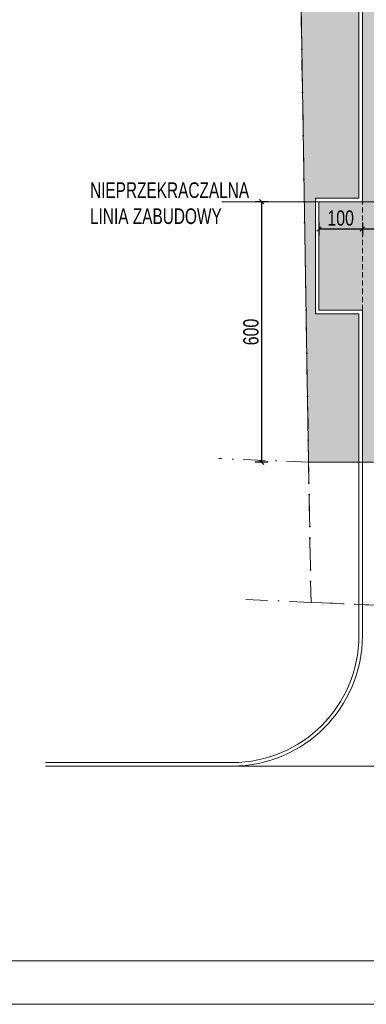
# Model space of a CAD drawing. Header units: inches. Extents: x 1156 to 71303, y -52654 to 51.
# Tile 67 of 151: x 59273 to 60073, y -46028 to -43759. Entities that reach past the tile are written whole.
import ezdxf

# ---------------------------------------------------------------- set-up
doc = ezdxf.new("R2010")
doc.units = ezdxf.units.IN
doc.header["$MEASUREMENT"] = 0
doc.linetypes.add('DASHDOT', pattern=[1, 0.5, -0.25, 0, -0.25])
doc.linetypes.add('HIDDEN', pattern=[0.375, 0.25, -0.125])
doc.layers.get('0').update_dxf_attribs({"lineweight": 0})
doc.layers.get('Defpoints').update_dxf_attribs({"lineweight": 0})
for name, color, linetype, lineweight in [('p--obrzeże bet.', 252, 'Continuous', 0), ('p--szraf trawa', 104, 'Continuous', 0), ('p--szraf-podjazd', 251, 'Continuous', 0), ('p--wymiary-1-200', 7, 'Continuous', 0)]:
    doc.layers.add(name, color=color, linetype=linetype, lineweight=lineweight)
doc.styles.add('1-100', font='arial.ttf', dxfattribs={"width": 0.75, "height": 18})
doc.styles.add('1-200', font='arial.ttf', dxfattribs={"width": 0.75, "height": 35})
doc.linetypes.add('LINIA ZAB2', pattern='A,0.4,[135,RODZLIN.shx,S=0.015,R=0,X=-0.1,Y=0],0.4', length=0.8)
doc.dimstyles.new('1-200', dxfattribs={"dimtxt": 35, "dimasz": 10, "dimexe": 15, "dimexo": 10, "dimgap": 0.09, "dimtad": 0, "dimdsep": 46, "dimtxsty": '1-200', "dimblk": 'OBLIQUE', "dimcen": 0.09, "dimadec": 0, "dimazin": 0, "dimtfac": 1, "dimtdec": 4, "dimtix": 1, "dimtofl": 0, "dimtmove": 0, "dimatfit": 3, "dimldrblk": 'OBLIQUE', "dimfxl": 15, "dimfxlon": 1, "dimtvp": 0.7, "dimtolj": 1, "dimtzin": 0, "dimarcsym": 0})

# ---------------------------------------------------------------- blocks, each defined once
blk = doc.blocks.new('_OBLIQUE')
at = {"color": 0, "linetype": 'ByBlock', "lineweight": -2}
for p, q in [((-0.5, -0.5), (0.5, 0.5)), ((0, 0), (0, 0))]:
    blk.add_line(p, q, dxfattribs=at)
blk = doc.blocks.new('*D744')
at = {"layer": 'Defpoints', "color": 0}
for p in [(59963.4, -44178.8), (60063.4, -44178.8), (60063.4, -44241.5)]:
    blk.add_point(p, dxfattribs=at)
at = {"layer": 'p--wymiary-1-200', "color": 0, "lineweight": -2}
for p, q in [((59963.4, -44226.5), (59963.4, -44256.5)), ((60063.4, -44226.5), (60063.4, -44256.5)), ((59963.4, -44241.5), (60063.4, -44241.5))]:
    blk.add_line(p, q, dxfattribs=at)
at = {"layer": 'p--wymiary-1-200', "color": 0, "lineweight": -2, "xscale": 10, "yscale": 10, "zscale": 10, "rotation": 180}
blk.add_blockref('_OBLIQUE', (59963.4, -44241.5), dxfattribs=at)
at = {"layer": 'p--wymiary-1-200', "color": 0, "lineweight": -2, "xscale": 10, "yscale": 10, "zscale": 10}
blk.add_blockref('_OBLIQUE', (60063.4, -44241.5), dxfattribs=at)
at = {"layer": 'p--wymiary-1-200', "color": 0, "linetype": 'Continuous', "ltscale": 12, "insert": (60013.4, -44216.4), "char_height": 35, "attachment_point": 5, "style": '1-200'}
blk.add_mtext('\\A1;100', dxfattribs=at)
blk = doc.blocks.new('*D748')
at = {"color": 0, "linetype": 'Continuous', "lineweight": -2, "ltscale": 250}
for p, q in [((59846.6, -44178.8), (59816.6, -44178.8)), ((59831.6, -44778.8), (59831.6, -44178.8)), ((59846.6, -44778.8), (59816.6, -44778.8))]:
    blk.add_line(p, q, dxfattribs=at)
at = {"layer": 'Defpoints', "color": 0}
for p in [(59831.6, -44178.8), (59939.4, -44178.8), (60055.4, -44778.8)]:
    blk.add_point(p, dxfattribs=at)
at = {"color": 0, "lineweight": -2, "xscale": 10, "yscale": 10, "zscale": 10}
for p, rotation in [((59831.6, -44178.8), 90), ((59831.6, -44778.8), 270)]:
    blk.add_blockref('_OBLIQUE', p, dxfattribs=dict(at, rotation=rotation))
at = {"color": 0, "linetype": 'Continuous', "ltscale": 12, "insert": (59806.6, -44478.8), "char_height": 35, "attachment_point": 5, "rotation": 90, "style": '1-200'}
blk.add_mtext('\\A1;600', dxfattribs=at)
blk = doc.blocks.new('*D1613')
at = {"layer": 'Defpoints', "color": 0}
for p in [(60063.4, -44226.5), (60471.4, -44226.5), (60471.4, -44241.5)]:
    blk.add_point(p, dxfattribs=at)
at = {"layer": 'p--wymiary-1-200', "color": 0, "linetype": 'Continuous', "lineweight": -2, "ltscale": 12}
for p, q in [((60063.4, -44236.5), (60063.4, -44256.5)), ((60471.4, -44236.5), (60471.4, -44256.5)), ((60063.4, -44241.5), (60471.4, -44241.5))]:
    blk.add_line(p, q, dxfattribs=at)
at = {"layer": 'p--wymiary-1-200', "color": 0, "lineweight": -2, "xscale": 10, "yscale": 10, "zscale": 10, "rotation": 180}
blk.add_blockref('_OBLIQUE', (60063.4, -44241.5), dxfattribs=at)
at = {"layer": 'p--wymiary-1-200', "color": 0, "lineweight": -2, "xscale": 10, "yscale": 10, "zscale": 10}
blk.add_blockref('_OBLIQUE', (60471.4, -44241.5), dxfattribs=at)
at = {"layer": 'p--wymiary-1-200', "color": 0, "linetype": 'Continuous', "ltscale": 12, "insert": (60267.4, -44216.4), "char_height": 35, "attachment_point": 5, "style": '1-200'}
blk.add_mtext('\\A1;400', dxfattribs=at)

msp = doc.modelspace()

# ---------------------------------------------------------------- hatches: boundary and pattern name
at = {"layer": 'p--szraf trawa'}
h = msp.add_hatch(dxfattribs=at)
h.set_pattern_fill('26-Posypka z piasku', color=256, scale=2000000.0)
h.set_pattern_definition([(10, (800000, 1200000), (637500, 2143300), [0, -2000000]), (12, (1400000, 200000), (171000, 2081000), [0, -2000000]), (-3, (0, -200000), (1103300, 1945000), [0, -3000000]), (-82, (200000, 100000), (2370200, -2494400), [0, -1000000]), (23, (0, -100000), (2197200, 5061000), [0, -1600000]), (58, (-400000, -600000), (2437800, 2014200), [0, -1200000]), (79, (-400000, 600000), (-1499800, 1717700), [0, -600000]), (40, (800000, 1200000), (-519500, 2174900), [0, -2000000]), (92, (1400000, 200000), (-2019700, 529800), [0, -2000000]), (-43, (0, -200000), (2095400, 780700), [0, -3000000]), (-12, (200000, 100000), (3154600, 1374100), [0, -1000000]), (63, (0, -100000), (-1570000, 5289000), [0, -1800000]), (6, (-400000, -600000), (3088100, -680900), [0, -1200000]), (138, (-400000, 600000), (-2244800, -400900), [0, -600000])])
edge = h.paths.add_edge_path()
edge.add_line((62742.869, -44778.783), (62682.177, -41051.307))
edge.add_line((62682.177, -41051.307), (59879.631, -41051.97))
edge.add_line((59879.631, -41051.97), (59939.388, -44778.783))
edge.add_line((59939.388, -44778.783), (60055.424, -44778.783))
edge.add_line((60055.424, -44778.783), (60055.424, -44436.783))
edge.add_line((60055.424, -44436.783), (59955.424, -44436.783))
edge.add_line((59955.424, -44436.783), (59955.424, -44170.783))
edge.add_line((59955.424, -44170.783), (60055.424, -44170.783))
edge.add_line((60055.424, -44170.783), (60055.424, -42728.783))
edge.add_line((60055.424, -42728.783), (60413.424, -42728.783))
edge.add_line((60413.424, -42728.783), (60413.424, -42820.783))
edge.add_line((60413.424, -42820.783), (61516.825, -42820.783))
edge.add_line((61516.825, -42820.783), (61516.825, -42378.783))
edge.add_line((61516.825, -42378.783), (61063.425, -42378.783))
edge.add_line((61063.425, -42378.783), (61063.425, -41594.383))
edge.add_line((61063.425, -41594.383), (62363.425, -41594.383))
edge.add_line((62363.425, -41594.383), (62363.425, -42378.783))
edge.add_line((62363.425, -42378.783), (61910.025, -42378.783))
edge.add_line((61910.025, -42378.783), (61910.025, -42820.783))
edge.add_line((61910.025, -42820.783), (62156.424, -42820.783))
edge.add_line((62156.424, -42820.783), (62156.424, -43178.783))
edge.add_arc((62298.424, -43178.783), 142, 180, 270)
edge.add_line((62298.424, -43320.783), (62331.424, -43320.783))
edge.add_line((62331.424, -43320.783), (62331.424, -43736.783))
edge.add_arc((62303.522, -43881.314), 147.2, 79.073609, 182.12898)
edge.add_line((62156.424, -43886.783), (60877.424, -43886.783))
edge.add_line((60877.424, -43886.783), (60877.325, -43984.783))
edge.add_line((60877.325, -43984.783), (60615.424, -43984.783))
edge.add_line((60615.424, -43984.783), (60615.424, -43886.909))
edge.add_arc((60621.444, -44028.827), 142.045, 92.429047, 181.068928)
edge.add_line((60479.424, -44031.476), (60479.424, -44778.783))
edge.add_line((60479.424, -44778.783), (62742.869, -44778.783))
h = msp.add_hatch(dxfattribs=at)
h.set_pattern_fill('26-Posypka z piasku', color=256, scale=50)
h.set_pattern_definition([(10, (20, 30), (15.937785, 53.581592), [0, -50]), (12, (35, 5), (4.27663, 52.026055), [0, -50]), (-3, (0, -5), (27.582536, 48.623078), [0, -75]), (-82, (5, 2.5), (59.25552, -62.36011), [0, -25]), (23, (0, -2.5), (54.93103, 126.52107), [0, -40]), (58, (-10, -15), (60.945147, 50.355626), [0, -30]), (79, (-10, 15), (-37.494908, 42.943356), [0, -15]), (40, (20, 30), (-12.98827, 54.371912), [0, -50]), (92, (35, 5), (-50.493034, 13.245888), [0, -50]), (-43, (0, -5), (52.38376, 19.517726), [0, -75]), (-12, (5, 2.5), (78.865917, 34.353562), [0, -25]), (63, (0, -2.5), (-39.24657, 132.22975), [0, -45]), (6, (-10, -15), (77.202354, -17.023413), [0, -30]), (138, (-10, 15), (-56.120946, -10.021946), [0, -15])])
edge = h.paths.add_edge_path()
edge.add_line((62742.869, -44778.783), (62682.177, -41051.307))
edge.add_line((62682.177, -41051.307), (59879.631, -41051.97))
edge.add_line((59879.631, -41051.97), (59939.388, -44778.783))
edge.add_line((59939.388, -44778.783), (60055.424, -44778.783))
edge.add_line((60055.424, -44778.783), (60055.424, -44436.783))
edge.add_line((60055.424, -44436.783), (59955.424, -44436.783))
edge.add_line((59955.424, -44436.783), (59955.424, -44170.783))
edge.add_line((59955.424, -44170.783), (60055.424, -44170.783))
edge.add_line((60055.424, -44170.783), (60055.424, -42728.783))
edge.add_line((60055.424, -42728.783), (60413.424, -42728.783))
edge.add_line((60413.424, -42728.783), (60413.424, -42820.783))
edge.add_line((60413.424, -42820.783), (61516.825, -42820.783))
edge.add_line((61516.825, -42820.783), (61516.825, -42378.783))
edge.add_line((61516.825, -42378.783), (61063.425, -42378.783))
edge.add_line((61063.425, -42378.783), (61063.425, -41594.383))
edge.add_line((61063.425, -41594.383), (62363.425, -41594.383))
edge.add_line((62363.425, -41594.383), (62363.425, -42378.783))
edge.add_line((62363.425, -42378.783), (61910.025, -42378.783))
edge.add_line((61910.025, -42378.783), (61910.025, -42820.783))
edge.add_line((61910.025, -42820.783), (62156.424, -42820.783))
edge.add_line((62156.424, -42820.783), (62156.424, -43178.783))
edge.add_arc((62298.424, -43178.783), 142, 180, 270)
edge.add_line((62298.424, -43320.783), (62331.424, -43320.783))
edge.add_line((62331.424, -43320.783), (62331.424, -43736.783))
edge.add_arc((62303.522, -43881.314), 147.2, 79.073609, 182.12898)
edge.add_line((62156.424, -43886.783), (60877.424, -43886.783))
edge.add_line((60877.424, -43886.783), (60877.325, -43984.783))
edge.add_line((60877.325, -43984.783), (60615.424, -43984.783))
edge.add_line((60615.424, -43984.783), (60615.424, -43886.909))
edge.add_arc((60621.444, -44028.827), 142.045, 92.429047, 181.068928)
edge.add_line((60479.424, -44031.476), (60479.424, -44778.783))
edge.add_line((60479.424, -44778.783), (62742.869, -44778.783))
at = {"layer": 'p--szraf-podjazd'}
h = msp.add_hatch(dxfattribs=at)
h.set_pattern_fill('TURFSTNE', color=256, scale=5)
h.set_pattern_definition([(0, (224.56, -2961.97), (0, 120), [15, -25]), (90, (212.06, -2949.47), (-80, 5e-15), [15, -25]), (45, (239.56, -2961.97), (-20.010768, 20.010768), [17.6775, -10.6065]), (45, (232.06, -2954.47), (-20.010768, 20.010768), [17.6775, -10.6065]), (135, (264.56, -2961.97), (20.010768, 20.010768), [17.6775, -10.6065]), (135, (232.06, -2954.47), (20.010768, 20.010768), [17.6775, -10.6065])])
edge = h.paths.add_edge_path()
edge.add_line((62323.424, -43328.783), (62323.424, -43728.783))
edge.add_arc((62301.192, -43879.929), 152.773, 81.632703, 179.569886)
edge.add_line((62148.424, -43878.783), (60621.424, -43878.783))
edge.add_arc((60621.424, -44028.783), 150, 90, 180)
edge.add_line((60471.424, -44028.783), (60471.424, -44778.783))
edge.add_line((60471.424, -44778.783), (60063.424, -44778.783))
edge.add_line((60063.424, -44778.783), (60063.424, -44428.783))
edge.add_line((60063.424, -44428.783), (59963.424, -44428.783))
edge.add_line((59963.424, -44428.783), (59963.424, -44178.783))
edge.add_line((59963.424, -44178.783), (60063.424, -44178.783))
edge.add_line((60063.424, -44178.783), (60063.424, -42731.295))
edge.add_line((60063.424, -42731.295), (60413.424, -42731.295))
edge.add_line((60413.424, -42731.295), (60413.424, -43328.783))
edge.add_line((60413.424, -43328.783), (62323.424, -43328.783))
edge.add_line((62323.424, -43328.783), (62323.424, -43328.783))

# ---------------------------------------------------------------- linework, layer by layer
at = {"color": 1, "linetype": 'LINIA ZAB2', "ltscale": 250}
msp.add_line((59739.424, -44178.783), (62739.424, -44178.783), dxfattribs=at)
at = {"color": 2, "linetype": 'DASHDOT', "lineweight": 18, "ltscale": 100}
for p, q in [((59939.388, -44778.783), (59732.836, -44770.227)), ((59939.388, -44778.783), (59945.03, -45101.772)), ((59945.03, -45101.772), (59939.388, -44778.783)), ((59945.03, -45101.772), (60920.939, -45143.648))]:
    msp.add_line(p, q, dxfattribs=at)
at = {"linetype": 'Continuous'}
msp.add_line((59558.1, -45478.783), (62739.424, -45478.783), dxfattribs=at)
for points in [[(57206.706, -46027.805), (65606.706, -46027.805), (65606.706, -40087.805), (57206.706, -40087.805)], [(57606.706, -45927.805), (65506.706, -45927.805), (65506.706, -40187.805), (57606.706, -40187.805)]]:
    msp.add_lwpolyline(points, close=True)
at = {"color": 2, "linetype": 'DASHDOT', "lineweight": 18, "ltscale": 100}
for points in [[(59874.771, -40849.381), (59939.424, -44778.783), (62742.869, -44778.783), (62677.256, -40849.381)], [(62892.271, -44996.619), (62746.443, -45007.441), (60920.939, -45143.648), (59945.03, -45101.772), (59780.55, -45094.594)]]:
    msp.add_lwpolyline(points, dxfattribs=at)
at = {"linetype": 'Continuous', "ltscale": 12}
msp.add_lwpolyline([(59879.631, -41051.97), (59939.388, -44778.783), (60055.424, -44778.783), (60055.424, -44436.783), (59955.424, -44436.783), (59955.424, -44170.783), (60055.424, -44170.783), (60055.424, -42728.783), (60413.424, -42728.783), (60413.424, -42820.783), (61516.825, -42820.783), (61516.825, -42378.783), (61063.425, -42378.783), (61063.425, -41594.383)], dxfattribs=at)
at = {"linetype": 'Continuous'}
for points in [[(60063.424, -44778.783), (60063.424, -45178.783, -0.41421356), (59763.424, -45478.783), (59333.022, -45478.783)], [(60055.424, -44778.783), (60055.424, -45178.783, -0.41421356), (59763.424, -45470.783), (59333.022, -45470.783)]]:
    msp.add_lwpolyline(points, format="xyb", dxfattribs=at)
at = {"layer": 'p--obrzeże bet.', "linetype": 'Continuous', "ltscale": 35}
for p, q in [((60055.424, -44170.783), (60055.424, -42728.783)), ((60063.424, -44178.783), (60063.424, -42728.783)), ((59955.424, -44436.783), (59955.424, -44170.783)), ((59955.424, -44170.783), (60055.424, -44170.783)), ((59963.424, -44428.783), (59963.424, -44178.783)), ((59963.424, -44178.783), (60063.424, -44178.783)), ((59955.424, -44436.783), (60055.424, -44436.783)), ((59963.424, -44428.783), (60063.424, -44428.783)), ((60055.424, -44778.783), (60055.424, -44436.783)), ((60063.424, -44778.783), (60063.424, -44428.783))]:
    msp.add_line(p, q, dxfattribs=at)
at = {"layer": 'p--obrzeże bet.', "linetype": 'HIDDEN', "ltscale": 50}
msp.add_line((60063.424, -44428.783), (60063.424, -44178.783), dxfattribs=at)

# ---------------------------------------------------------------- texts
at = {"color": 1, "linetype": 'LINIA ZAB2', "ltscale": 250, "insert": (59435.467, -44133.983), "char_height": 36, "width": 784.93215, "attachment_point": 1, "style": '1-100'}
msp.add_mtext('{\\W0.7059;NIEPRZEKRACZALNA\\PLINIA ZABUDOWY}', dxfattribs=at)

# ---------------------------------------------------------------- dimensions: what is measured, and where the dimension line sits
at = {"color": 1, "linetype": 'Continuous', "ltscale": 250}
dim = msp.add_linear_dim(base=(59831.618, -44178.783), p1=(60055.424, -44778.783), p2=(59939.424, -44178.783), angle=90, dimstyle='1-200', dxfattribs=at)
dim.commit()
dim.dimension.update_dxf_attribs({"geometry": '*D748', "text_midpoint": (59806.604, -44478.783)})
at = {"layer": 'p--wymiary-1-200'}
dim = msp.add_linear_dim(base=(60063.424, -44241.461), p1=(59963.424, -44178.783), p2=(60063.424, -44178.783), dimstyle='1-200', override={"dimtxt": 35}, dxfattribs=at)
dim.commit()
dim.dimension.update_dxf_attribs({"geometry": '*D744', "text_midpoint": (60013.424, -44216.447)})
at = {"layer": 'p--wymiary-1-200', "linetype": 'Continuous', "ltscale": 12}
dim = msp.add_linear_dim(base=(60471.424, -44241.461), p1=(60063.424, -44226.461), p2=(60471.424, -44226.461), text='400', dimstyle='1-200', dxfattribs=at)
dim.commit()
dim.dimension.update_dxf_attribs({"geometry": '*D1613', "text_midpoint": (60267.424, -44216.447)})

doc.saveas('drawing.dxf')
